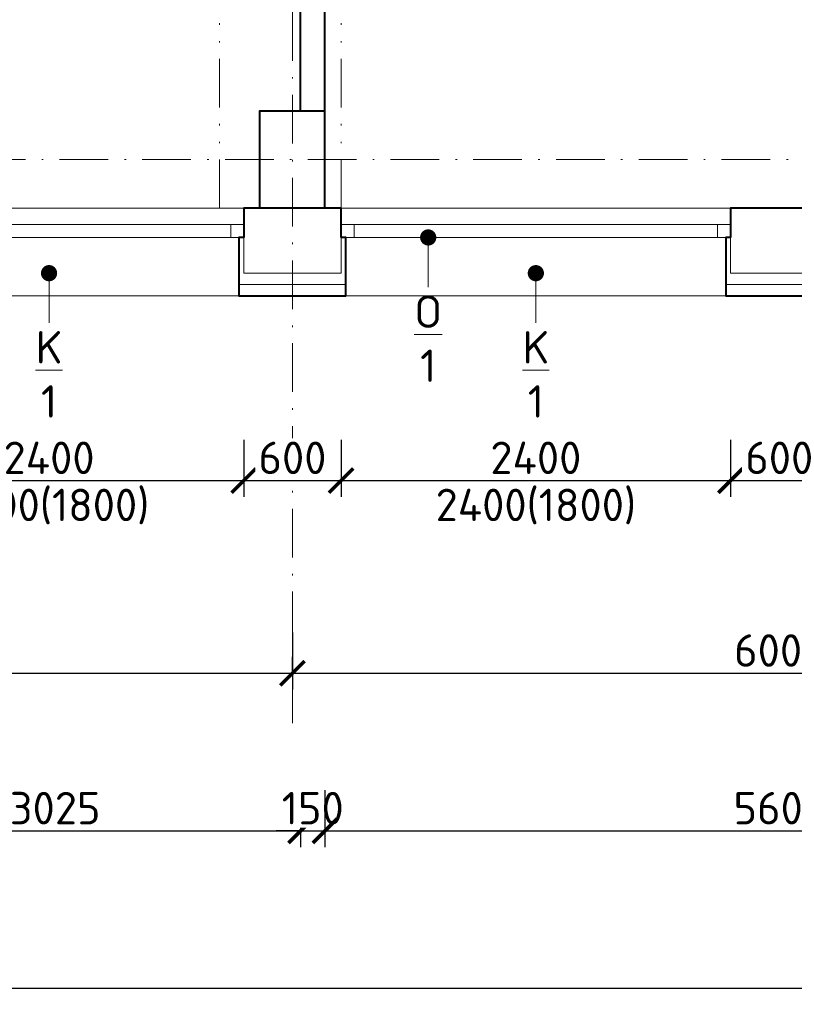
# Model space of a CAD drawing. Header units: metres. Extents: x -115250 to 1551995, y -140807 to 374743.
# Tile 64 of 205: x 95596 to 100370, y 53555 to 59621. Entities that reach past the tile are written whole.
import ezdxf
from ezdxf import colors
from ezdxf.entities.mleader import LeaderData, LeaderLine
from ezdxf.math import Vec2, Vec3

# ---------------------------------------------------------------- set-up
doc = ezdxf.new("R2010")
doc.units = ezdxf.units.M
doc.header["$LTSCALE"] = 100
doc.header["$PDMODE"] = 3
doc.header["$PDSIZE"] = 150
doc.linetypes.add('0102aČERCHOVANÁ', pattern=[5.1, 3, -1, 0.1, -1])
doc.linetypes.add('0103aDVOJČERCHOVANÁ', pattern=[6.2, 3, -1, 0.1, -1, 0.1, -1])
doc.layers.get('Defpoints').update_dxf_attribs({"lineweight": 9})
for name, color, linetype, lineweight in [('010-izolace EPS', 12, '0109IZOLACEEPS', 9), ('010-kota', 3, 'Continuous', 9), ('010-okno', 10, 'Continuous', 15), ('010-okno bublina', 12, 'Continuous', 9), ('010-tenka', 10, 'Continuous', 15), ('010-tlusta', 10, 'Continuous', 40), ('012-klempirske popis', 16, 'Continuous', 9), ('910-osa', 8, '0102aČERCHOVANÁ', 9), ('910-tenka', 4, 'Continuous', 15), ('910-tenka nad', 4, '0103aDVOJČERCHOVANÁ', 15), ('910-tlusta', 6, 'Continuous', 40)]:
    doc.layers.add(name, color=color, linetype=linetype, lineweight=lineweight)
doc.styles.add('ISOCPEUR', font='isocpeur.ttf')
doc.linetypes.add('0109IZOLACEEPS', pattern='A,1e-05,[2,atsunami.shx,S=0.4871,R=0,X=0,Y=0],-0.9742,[2,atsunami.shx,S=0.4871,R=180,X=0,Y=0],-1e-05', length=0.97422)
doc.dimstyles.new('TSUNAMI_100', dxfattribs={"dimscale": 100, "dimtxt": 2, "dimasz": 1.5, "dimexe": 1, "dimexo": 2, "dimgap": 0.4, "dimtad": 1, "dimdec": 0, "dimrnd": 5, "dimzin": 0, "dimtxsty": 'ISOCPEUR', "dimblk1": 'ARCHTICK', "dimblk2": 'ARCHTICK', "dimsah": 1, "dimcen": 0.09, "dimdle": 1, "dimclrd": 256, "dimclre": 256, "dimclrt": 256, "dimadec": 0, "dimazin": 0, "dimtfac": 1, "dimtdec": 0, "dimtix": 1, "dimtmove": 1, "dimatfit": 3, "dimfxlon": 1, "dimtfill": 1, "dimtolj": 1, "dimtzin": 0, "dimarcsym": 0})

# ---------------------------------------------------------------- blocks, each defined once
blk = doc.blocks.new('_Dot')
at = {"color": 0, "linetype": 'ByBlock', "lineweight": -2}
blk.add_line((-0.5, 0), (-1, 0), dxfattribs=at)
at = {"color": 0, "linetype": 'ByBlock', "const_width": 0.5}
blk.add_lwpolyline([(-0.25, 0, 1), (0.25, 0, 1)], format="xyb", close=True, dxfattribs=at)
blk = doc.blocks.new('_ARCHTICK')
at = {"color": 0, "linetype": 'ByBlock', "const_width": 0.15}
blk.add_lwpolyline([(-0.5, -0.5), (0.5, 0.5)], dxfattribs=at)
blk = doc.blocks.new('*D481')
at = {"layer": '010-kota', "lineweight": -2, "transparency": 16777216}
for p, q in [((97276.7, 55844.9), (97276.7, 55494.9)), ((91276.7, 55594.9), (91276.7, 55694.9)), ((91176.7, 55594.9), (97376.7, 55594.9))]:
    blk.add_line(p, q, dxfattribs=at)
at = {"layer": 'Defpoints', "color": 0, "transparency": 16777216}
for p in [(97276.7, 56782.6), (91276.7, 55594.9), (97276.7, 55594.9)]:
    blk.add_point(p, dxfattribs=at)
at = {"layer": '010-kota', "lineweight": -2, "transparency": 16777216, "xscale": 150, "yscale": 150, "zscale": 150, "rotation": 180}
blk.add_blockref('_ARCHTICK', (91276.7, 55594.9), dxfattribs=at)
at = {"layer": '010-kota', "lineweight": -2, "transparency": 16777216, "xscale": 150, "yscale": 150, "zscale": 150}
blk.add_blockref('_ARCHTICK', (97276.7, 55594.9), dxfattribs=at)
at = {"layer": '010-kota', "transparency": 16777216, "insert": (94276.7, 55734.9), "char_height": 200, "attachment_point": 5, "style": 'ISOCPEUR', "bg_fill": 3, "box_fill_scale": 1.1, "bg_fill_color": 256, "bg_fill_true_color": 13158600, "bg_fill_transparency": 0}
blk.add_mtext('\\A1;6000', dxfattribs=at)
blk = doc.blocks.new('*D482')
at = {"layer": '010-kota', "lineweight": -2, "transparency": 16777216}
for p, q in [((103276.7, 55844.9), (103276.7, 55494.9)), ((97276.7, 55594.9), (97276.7, 55694.9)), ((97176.7, 55594.9), (103376.7, 55594.9))]:
    blk.add_line(p, q, dxfattribs=at)
at = {"layer": 'Defpoints', "color": 0, "transparency": 16777216}
for p in [(103276.7, 56783.3), (97276.7, 55594.9), (103276.7, 55594.9)]:
    blk.add_point(p, dxfattribs=at)
at = {"layer": '010-kota', "lineweight": -2, "transparency": 16777216, "xscale": 150, "yscale": 150, "zscale": 150, "rotation": 180}
blk.add_blockref('_ARCHTICK', (97276.7, 55594.9), dxfattribs=at)
at = {"layer": '010-kota', "lineweight": -2, "transparency": 16777216, "xscale": 150, "yscale": 150, "zscale": 150}
blk.add_blockref('_ARCHTICK', (103276.7, 55594.9), dxfattribs=at)
at = {"layer": '010-kota', "transparency": 16777216, "insert": (100276.7, 55734.9), "char_height": 200, "attachment_point": 5, "style": 'ISOCPEUR', "bg_fill": 3, "box_fill_scale": 1.1, "bg_fill_color": 256, "bg_fill_true_color": 13158600, "bg_fill_transparency": 0}
blk.add_mtext('\\A1;6000', dxfattribs=at)
blk = doc.blocks.new('*D492')
at = {"layer": '010-kota', "lineweight": -2, "transparency": 16777216}
for p, q in [((94301.7, 54873.8), (94301.7, 54523.8)), ((97326.7, 54873.8), (97326.7, 54523.8)), ((94201.7, 54623.8), (97426.7, 54623.8))]:
    blk.add_line(p, q, dxfattribs=at)
at = {"layer": 'Defpoints', "color": 0, "transparency": 16777216}
for p in [(94301.7, 59509.3), (97326.7, 59509.3), (97326.7, 54623.8)]:
    blk.add_point(p, dxfattribs=at)
at = {"layer": '010-kota', "lineweight": -2, "transparency": 16777216, "xscale": 150, "yscale": 150, "zscale": 150, "rotation": 180}
blk.add_blockref('_ARCHTICK', (94301.7, 54623.8), dxfattribs=at)
at = {"layer": '010-kota', "lineweight": -2, "transparency": 16777216, "xscale": 150, "yscale": 150, "zscale": 150}
blk.add_blockref('_ARCHTICK', (97326.7, 54623.8), dxfattribs=at)
at = {"layer": '010-kota', "transparency": 16777216, "insert": (95814.2, 54763.8), "char_height": 200, "attachment_point": 5, "style": 'ISOCPEUR', "bg_fill": 3, "box_fill_scale": 1.1, "bg_fill_color": 256, "bg_fill_true_color": 13158600, "bg_fill_transparency": 0}
blk.add_mtext('\\A1;3025', dxfattribs=at)
blk = doc.blocks.new('*D493')
at = {"layer": '010-kota', "lineweight": -2, "transparency": 16777216}
for p, q in [((97326.7, 54873.8), (97326.7, 54523.8)), ((97476.7, 54873.8), (97476.7, 54523.8)), ((97326.7, 54623.8), (97176.7, 54623.8)), ((97326.7, 54623.8), (97476.7, 54623.8)), ((97476.7, 54623.8), (97626.7, 54623.8))]:
    blk.add_line(p, q, dxfattribs=at)
at = {"layer": 'Defpoints', "color": 0, "transparency": 16777216}
for p in [(97326.7, 59059.3), (97476.7, 59059.3)]:
    blk.add_point(p, dxfattribs=at)
at = {"layer": '010-kota', "lineweight": -2, "transparency": 16777216, "xscale": 150, "yscale": 150, "zscale": 150}
blk.add_blockref('_ARCHTICK', (97326.7, 54623.8), dxfattribs=at)
at = {"layer": '010-kota', "lineweight": -2, "transparency": 16777216, "xscale": 150, "yscale": 150, "zscale": 150, "rotation": 180}
blk.add_blockref('_ARCHTICK', (97476.7, 54623.8), dxfattribs=at)
at = {"layer": '010-kota', "transparency": 16777216, "insert": (97401.7, 54763.8), "char_height": 200, "attachment_point": 5, "style": 'ISOCPEUR', "bg_fill": 3, "box_fill_scale": 1.1, "bg_fill_color": 256, "bg_fill_true_color": 13158600, "bg_fill_transparency": 0}
blk.add_mtext('\\A1;150', dxfattribs=at)
at = {"layer": 'Defpoints', "color": 0, "transparency": 16777216}
blk.add_point((97476.7, 54623.8), dxfattribs=at)
blk = doc.blocks.new('*D494')
at = {"layer": '010-kota', "lineweight": -2, "transparency": 16777216}
for p, q in [((97476.7, 54873.8), (97476.7, 54523.8)), ((103076.7, 54873.8), (103076.7, 54523.8)), ((97376.7, 54623.8), (103176.7, 54623.8))]:
    blk.add_line(p, q, dxfattribs=at)
at = {"layer": 'Defpoints', "color": 0, "transparency": 16777216}
for p in [(97476.7, 59058.7), (103076.7, 59059.3), (103076.7, 54623.8)]:
    blk.add_point(p, dxfattribs=at)
at = {"layer": '010-kota', "lineweight": -2, "transparency": 16777216, "xscale": 150, "yscale": 150, "zscale": 150, "rotation": 180}
blk.add_blockref('_ARCHTICK', (97476.7, 54623.8), dxfattribs=at)
at = {"layer": '010-kota', "lineweight": -2, "transparency": 16777216, "xscale": 150, "yscale": 150, "zscale": 150}
blk.add_blockref('_ARCHTICK', (103076.7, 54623.8), dxfattribs=at)
at = {"layer": '010-kota', "transparency": 16777216, "insert": (100276.7, 54763.8), "char_height": 200, "attachment_point": 5, "style": 'ISOCPEUR', "bg_fill": 3, "box_fill_scale": 1.1, "bg_fill_color": 256, "bg_fill_true_color": 13158600, "bg_fill_transparency": 0}
blk.add_mtext('\\A1;5600', dxfattribs=at)
blk = doc.blocks.new('*D588')
at = {"layer": '010-kota', "lineweight": -2, "transparency": 16777216}
for p, q in [((42046.7, 53905.4), (42046.7, 53555.4)), ((109876.7, 53905.4), (109876.7, 53555.4)), ((41946.7, 53655.4), (109976.7, 53655.4))]:
    blk.add_line(p, q, dxfattribs=at)
at = {"layer": 'Defpoints', "color": 0, "transparency": 16777216}
for p in [(42046.7, 58459.3), (109876.7, 58459.3), (109876.7, 53655.4)]:
    blk.add_point(p, dxfattribs=at)
at = {"layer": '010-kota', "lineweight": -2, "transparency": 16777216, "xscale": 150, "yscale": 150, "zscale": 150, "rotation": 180}
blk.add_blockref('_ARCHTICK', (42046.7, 53655.4), dxfattribs=at)
at = {"layer": '010-kota', "lineweight": -2, "transparency": 16777216, "xscale": 150, "yscale": 150, "zscale": 150}
blk.add_blockref('_ARCHTICK', (109876.7, 53655.4), dxfattribs=at)
at = {"layer": '010-kota', "transparency": 16777216, "insert": (75961.7, 53795.4), "char_height": 200, "attachment_point": 5, "style": 'ISOCPEUR', "bg_fill": 3, "box_fill_scale": 1.1, "bg_fill_color": 256, "bg_fill_true_color": 13158600, "bg_fill_transparency": 0}
blk.add_mtext('\\A1;67830', dxfattribs=at)
blk = doc.blocks.new('*D620')
at = {"layer": '010-kota', "lineweight": -2, "transparency": 16777216}
for p, q in [((94576.7, 57031.8), (94576.7, 56681.8)), ((96976.7, 57031.8), (96976.7, 56681.8)), ((94476.7, 56781.8), (97076.7, 56781.8))]:
    blk.add_line(p, q, dxfattribs=at)
at = {"layer": 'Defpoints', "color": 0, "transparency": 16777216}
for p in [(94576.7, 58259.3), (96976.7, 58259.3), (96976.7, 56781.8)]:
    blk.add_point(p, dxfattribs=at)
at = {"layer": '010-kota', "lineweight": -2, "transparency": 16777216, "xscale": 150, "yscale": 150, "zscale": 150, "rotation": 180}
blk.add_blockref('_ARCHTICK', (94576.7, 56781.8), dxfattribs=at)
at = {"layer": '010-kota', "lineweight": -2, "transparency": 16777216, "xscale": 150, "yscale": 150, "zscale": 150}
blk.add_blockref('_ARCHTICK', (96976.7, 56781.8), dxfattribs=at)
at = {"layer": '010-kota', "transparency": 16777216, "insert": (95776.7, 56621.8), "char_height": 200, "attachment_point": 5, "style": 'ISOCPEUR', "bg_fill": 3, "box_fill_scale": 1.1, "bg_fill_color": 256, "bg_fill_true_color": 13158600, "bg_fill_transparency": 0}
blk.add_mtext('\\A1;2400(1800)', dxfattribs=at)
at = {"layer": '010-kota', "transparency": 16777216, "insert": (95776.7, 56921.8), "char_height": 200, "attachment_point": 5, "style": 'ISOCPEUR', "bg_fill": 3, "box_fill_scale": 1.1, "bg_fill_color": 256, "bg_fill_true_color": 13158600, "bg_fill_transparency": 0}
blk.add_mtext('\\A1;2400', dxfattribs=at)
blk = doc.blocks.new('*D621')
at = {"layer": '010-kota', "lineweight": -2, "transparency": 16777216}
for p, q in [((97576.7, 57031.8), (97576.7, 56681.8)), ((99976.7, 57031.8), (99976.7, 56681.8)), ((97476.7, 56781.8), (100076.7, 56781.8))]:
    blk.add_line(p, q, dxfattribs=at)
at = {"layer": 'Defpoints', "color": 0, "transparency": 16777216}
for p in [(99976.7, 58259.3), (97576.7, 58059.3), (99976.7, 56781.8)]:
    blk.add_point(p, dxfattribs=at)
at = {"layer": '010-kota', "lineweight": -2, "transparency": 16777216, "xscale": 150, "yscale": 150, "zscale": 150, "rotation": 180}
blk.add_blockref('_ARCHTICK', (97576.7, 56781.8), dxfattribs=at)
at = {"layer": '010-kota', "lineweight": -2, "transparency": 16777216, "xscale": 150, "yscale": 150, "zscale": 150}
blk.add_blockref('_ARCHTICK', (99976.7, 56781.8), dxfattribs=at)
at = {"layer": '010-kota', "transparency": 16777216, "insert": (98776.7, 56621.8), "char_height": 200, "attachment_point": 5, "style": 'ISOCPEUR', "bg_fill": 3, "box_fill_scale": 1.1, "bg_fill_color": 256, "bg_fill_true_color": 13158600, "bg_fill_transparency": 0}
blk.add_mtext('\\A1;2400(1800)', dxfattribs=at)
at = {"layer": '010-kota', "transparency": 16777216, "insert": (98776.7, 56921.8), "char_height": 200, "attachment_point": 5, "style": 'ISOCPEUR', "bg_fill": 3, "box_fill_scale": 1.1, "bg_fill_color": 256, "bg_fill_true_color": 13158600, "bg_fill_transparency": 0}
blk.add_mtext('\\A1;2400', dxfattribs=at)
blk = doc.blocks.new('*D622')
at = {"layer": '010-kota', "lineweight": -2, "transparency": 16777216}
for p, q in [((99976.7, 57031.8), (99976.7, 56681.8)), ((100576.7, 57031.8), (100576.7, 56681.8)), ((99876.7, 56781.8), (100676.7, 56781.8))]:
    blk.add_line(p, q, dxfattribs=at)
at = {"layer": 'Defpoints', "color": 0, "transparency": 16777216}
for p in [(99976.7, 58259.3), (100576.7, 58259.3), (100576.7, 56781.8)]:
    blk.add_point(p, dxfattribs=at)
at = {"layer": '010-kota', "lineweight": -2, "transparency": 16777216, "xscale": 150, "yscale": 150, "zscale": 150, "rotation": 180}
blk.add_blockref('_ARCHTICK', (99976.7, 56781.8), dxfattribs=at)
at = {"layer": '010-kota', "lineweight": -2, "transparency": 16777216, "xscale": 150, "yscale": 150, "zscale": 150}
blk.add_blockref('_ARCHTICK', (100576.7, 56781.8), dxfattribs=at)
at = {"layer": '010-kota', "transparency": 16777216, "insert": (100276.7, 56921.8), "char_height": 200, "attachment_point": 5, "style": 'ISOCPEUR', "bg_fill": 3, "box_fill_scale": 1.1, "bg_fill_color": 256, "bg_fill_true_color": 13158600, "bg_fill_transparency": 0}
blk.add_mtext('\\A1;600', dxfattribs=at)
blk = doc.blocks.new('*D802')
at = {"layer": '010-kota', "lineweight": -2, "transparency": 16777216}
for p, q in [((96976.7, 57031.8), (96976.7, 56681.8)), ((97576.7, 57031.8), (97576.7, 56681.8)), ((96876.7, 56781.8), (97676.7, 56781.8))]:
    blk.add_line(p, q, dxfattribs=at)
at = {"layer": 'Defpoints', "color": 0, "transparency": 16777216}
for p in [(96976.7, 58259.3), (97576.7, 58059.3), (97576.7, 56781.8)]:
    blk.add_point(p, dxfattribs=at)
at = {"layer": '010-kota', "lineweight": -2, "transparency": 16777216, "xscale": 150, "yscale": 150, "zscale": 150, "rotation": 180}
blk.add_blockref('_ARCHTICK', (96976.7, 56781.8), dxfattribs=at)
at = {"layer": '010-kota', "lineweight": -2, "transparency": 16777216, "xscale": 150, "yscale": 150, "zscale": 150}
blk.add_blockref('_ARCHTICK', (97576.7, 56781.8), dxfattribs=at)
at = {"layer": '010-kota', "transparency": 16777216, "insert": (97276.7, 56921.8), "char_height": 200, "attachment_point": 5, "style": 'ISOCPEUR', "bg_fill": 3, "box_fill_scale": 1.1, "bg_fill_color": 256, "bg_fill_true_color": 13158600, "bg_fill_transparency": 0}
blk.add_mtext('\\A1;600', dxfattribs=at)

msp = doc.modelspace()

# ---------------------------------------------------------------- linework, layer by layer
at = {"layer": '010-okno'}
for p, q in [((94576.7, 58359.3), (96976.7, 58359.3)), ((96896.7, 58359.3), (96896.7, 58279.3)), ((97576.7, 58359.3), (99976.7, 58359.3)), ((97656.7, 58359.3), (97656.7, 58279.3)), ((99896.7, 58359.3), (99896.7, 58279.3)), ((94576.7, 58279.3), (96976.7, 58279.3)), ((97576.7, 58279.3), (99976.7, 58279.3))]:
    msp.add_line(p, q, dxfattribs=at)
at = {"layer": '910-osa'}
for p, q in [((97276.7, 55287.6), (97276.7, 76968.6)), ((40251.2, 58759.3), (114311.8, 58759.3))]:
    msp.add_line(p, q, dxfattribs=at)
at = {"layer": '910-tenka'}
msp.add_line((91126.7, 58459.3), (109276.7, 58459.3), dxfattribs=at)
at = {"layer": '910-tenka nad', "linetype": '0103aDVOJČERCHOVANÁ'}
for p, q in [((96826.7, 58459.3), (96826.7, 73459.3)), ((97576.7, 58459.3), (97576.7, 73459.3))]:
    msp.add_line(p, q, dxfattribs=at)
at = {"layer": '910-tlusta'}
for p, q in [((97476.7, 58459.3), (97476.7, 61609.3)), ((97326.7, 59059.3), (97326.7, 60659.3))]:
    msp.add_line(p, q, dxfattribs=at)
for points in [[(97476.7, 58459.3), (97076.7, 58459.3), (97076.7, 59059.3), (97476.7, 59059.3)], [(97576.7, 58279.3), (97576.7, 58459.3), (96976.7, 58459.3), (96976.7, 58279.3)], [(100576.7, 58279.3), (100576.7, 58459.3), (99976.7, 58459.3), (99976.7, 58279.3)]]:
    msp.add_lwpolyline(points, dxfattribs=at)

# ---------------------------------------------------------------- leaders
at = {"layer": '010-okno bublina'}
ml = msp.add_multileader_mtext('Standard', dxfattribs=at)
ml.set_content('{\\LO\\P}1', color=256, style='ISOCPEUR')
ml.set_leader_properties(color=256, linetype='ByLayer', lineweight=-1)
ml.set_arrow_properties(name='DOT')
ml.build(insert=Vec2(0, 0))
ml.multileader.update_dxf_attribs({"has_text_frame": 1, "text_attachment_direction": 1, "text_left_attachment_type": 2, "text_right_attachment_type": 2, "dogleg_length": 0.0018, "arrow_head_size": 100, "scale": 200})
ctx = ml.context
ctx.base_point, ctx.scale, ctx.char_height, ctx.arrow_head_size, ctx.landing_gap_size, ctx.plane_origin = Vec3(98113.4, 57339.1), 200, 200, 100, 50, Vec3(100546.8, 57879.5)
ctx.left_attachment, ctx.right_attachment, ctx.text_align_type = 2, 2, 1
notes = []
notes.append((ctx, [(1, (1, 1, 0), (98113.4, 57972.5), (-1, 0), 0, [(0, [(98113.4, 58279.3)], 0, [])])]))
ctx.mtext.insert, ctx.mtext.alignment, ctx.mtext.flow_direction = Vec3(98113.4, 57922.5), 2, 5
at = {"layer": '012-klempirske popis'}
ml = msp.add_multileader_mtext('Standard', dxfattribs=at)
ml.set_content('{\\LK\\P}1', color=256, style='ISOCPEUR')
ml.set_leader_properties(color=256, linetype='ByLayer', lineweight=-1)
ml.set_arrow_properties(name='DOT')
ml.build(insert=Vec2(0, 0))
ml.multileader.update_dxf_attribs({"has_text_frame": 1, "text_attachment_direction": 1, "text_left_attachment_type": 2, "text_right_attachment_type": 2, "dogleg_length": 0.0018, "arrow_head_size": 100, "scale": 200})
ctx = ml.context
ctx.base_point, ctx.scale, ctx.char_height, ctx.arrow_head_size, ctx.landing_gap_size, ctx.plane_origin = Vec3(95776.7, 57119.1), 200, 200, 100, 50, Vec3(98210.2, 57659.5)
ctx.left_attachment, ctx.right_attachment, ctx.text_align_type = 2, 2, 1
notes.append((ctx, [(1, (1, 1, 0), (95776.7, 57752.5), (-1, 0), 0, [(0, [(95776.7, 58059.3)], 0, [])])]))
ctx.mtext.insert, ctx.mtext.alignment, ctx.mtext.flow_direction = Vec3(95776.7, 57702.5), 2, 5
ml = msp.add_multileader_mtext('Standard', dxfattribs=at)
ml.set_content('{\\LK\\P}1', color=256, style='ISOCPEUR')
ml.set_leader_properties(color=256, linetype='ByLayer', lineweight=-1)
ml.set_arrow_properties(name='DOT')
ml.build(insert=Vec2(0, 0))
ml.multileader.update_dxf_attribs({"has_text_frame": 1, "text_attachment_direction": 1, "text_left_attachment_type": 2, "text_right_attachment_type": 2, "dogleg_length": 0.0018, "arrow_head_size": 100, "scale": 200})
ctx = ml.context
ctx.base_point, ctx.scale, ctx.char_height, ctx.arrow_head_size, ctx.landing_gap_size, ctx.plane_origin = Vec3(98776.7, 57119.1), 200, 200, 100, 50, Vec3(101210.2, 57659.5)
ctx.left_attachment, ctx.right_attachment, ctx.text_align_type = 2, 2, 1
notes.append((ctx, [(1, (1, 1, 0), (98776.7, 57752.5), (-1, 0), 0, [(0, [(98776.7, 58059.3)], 0, [])])]))
ctx.mtext.insert, ctx.mtext.alignment, ctx.mtext.flow_direction = Vec3(98776.7, 57702.5), 2, 5
for ctx, leaders in notes:
    for number, flags, end, landing, length, lines in leaders:
        leader = LeaderData()
        leader.index, (leader.has_last_leader_line, leader.has_dogleg_vector, leader.attachment_direction) = number, flags
        leader.last_leader_point, leader.dogleg_vector, leader.dogleg_length = Vec3(end), Vec3(landing), length
        for number, points, colour, breaks in lines:
            line = LeaderLine()
            line.index, line.vertices, line.color, line.breaks = number, Vec3.list(points), colors.encode_raw_color(colour), breaks
            leader.lines.append(line)
        ctx.leaders.append(leader)

# ---------------------------------------------------------------- next in the draw order: dimensions: what is measured, and where the dimension line sits
at = {"layer": '010-kota'}
dim = msp.add_linear_dim(base=(97276.7, 55594.9), p1=(91276.7, 55594.9), p2=(97276.7, 56782.6), dimstyle='TSUNAMI_100', dxfattribs=at)
dim.commit()
dim.dimension.update_dxf_attribs({"geometry": '*D481', "text_midpoint": (94276.7, 55734.9)})

# ---------------------------------------------------------------- next in the draw order: dimensions: what is measured, and where the dimension line sits
dim = msp.add_linear_dim(base=(103276.7, 55594.9), p1=(97276.7, 55594.9), p2=(103276.7, 56783.3), dimstyle='TSUNAMI_100', dxfattribs=at)
dim.commit()
dim.dimension.update_dxf_attribs({"geometry": '*D482', "text_midpoint": (100276.7, 55734.9)})

# ---------------------------------------------------------------- next in the draw order: dimensions: what is measured, and where the dimension line sits
dim = msp.add_aligned_dim(p1=(94301.7, 59509.3), p2=(97326.7, 59509.3), distance=-4885.5, dimstyle='TSUNAMI_100', dxfattribs=at)
dim.commit()
dim.dimension.update_dxf_attribs({"geometry": '*D492', "text_midpoint": (95814.2, 54763.8)})

# ---------------------------------------------------------------- next in the draw order: dimensions: what is measured, and where the dimension line sits
dim = msp.add_linear_dim(base=(97476.7, 54623.8), p1=(97326.7, 59059.3), p2=(97476.7, 59059.3), dimstyle='TSUNAMI_100', dxfattribs=at)
dim.commit()
dim.dimension.update_dxf_attribs({"geometry": '*D493', "text_midpoint": (97401.7, 54763.8)})

# ---------------------------------------------------------------- next in the draw order: dimensions: what is measured, and where the dimension line sits
dim = msp.add_linear_dim(base=(103076.7, 54623.8), p1=(97476.7, 59058.7), p2=(103076.7, 59059.3), dimstyle='TSUNAMI_100', dxfattribs=at)
dim.commit()
dim.dimension.update_dxf_attribs({"geometry": '*D494', "text_midpoint": (100276.7, 54763.8)})

# ---------------------------------------------------------------- next in the draw order: dimensions: what is measured, and where the dimension line sits
dim = msp.add_linear_dim(base=(109876.7, 53655.4), p1=(42046.7, 58459.3), p2=(109876.7, 58459.3), dimstyle='TSUNAMI_100', dxfattribs=at)
dim.commit()
dim.dimension.update_dxf_attribs({"geometry": '*D588', "text_midpoint": (75961.7, 53795.4)})

# ---------------------------------------------------------------- next in the draw order: dimensions: what is measured, and where the dimension line sits
for base, p1, p2, picture, middle in [((96976.7, 56781.8), (94576.7, 58259.3), (96976.7, 58259.3), '*D620', (95776.7, 56781.8)), ((99976.7, 56781.8), (97576.7, 58059.3), (99976.7, 58259.3), '*D621', (98776.7, 56781.8))]:
    dim = msp.add_linear_dim(base=base, p1=p1, p2=p2, text='<>\\X2400(1800)', dimstyle='TSUNAMI_100', dxfattribs=at)
    dim.commit()
    dim.dimension.update_dxf_attribs({"geometry": picture, "text_midpoint": middle})

# ---------------------------------------------------------------- next in the draw order: linework, layer by layer
at = {"layer": '010-izolace EPS', "ltscale": 1.4}
msp.add_line((96946.7, 57989.3), (97606.7, 57989.3), dxfattribs=at)
at = {"layer": '010-tenka'}
msp.add_line((94606.7, 57919.3), (96946.7, 57919.3), dxfattribs=at)
at = {"layer": '010-tlusta'}
msp.add_lwpolyline([(96976.7, 58279.3), (96946.7, 58279.3), (96946.7, 58059.3), (96946.7, 57919.3), (97576.7, 57919.3), (97606.7, 57919.3), (97606.7, 58279.3), (97576.7, 58279.3)], dxfattribs=at)
at = {"layer": '910-tenka'}
for p, q in [((96976.7, 58279.3), (96976.7, 58059.3)), ((97576.7, 58059.3), (97576.7, 58279.3)), ((96976.7, 58059.3), (97576.7, 58059.3))]:
    msp.add_line(p, q, dxfattribs=at)

# ---------------------------------------------------------------- next in the draw order: dimensions: what is measured, and where the dimension line sits
at = {"layer": '010-kota'}
dim = msp.add_linear_dim(base=(100576.7, 56781.8), p1=(99976.7, 58259.3), p2=(100576.7, 58259.3), dimstyle='TSUNAMI_100', dxfattribs=at)
dim.commit()
dim.dimension.update_dxf_attribs({"geometry": '*D622', "text_midpoint": (100276.7, 56921.8)})

# ---------------------------------------------------------------- next in the draw order: linework, layer by layer
at = {"layer": '010-izolace EPS', "ltscale": 1.4}
msp.add_line((99946.7, 57989.3), (100606.7, 57989.3), dxfattribs=at)
at = {"layer": '010-tenka'}
msp.add_line((97606.7, 57919.3), (99946.7, 57919.3), dxfattribs=at)
at = {"layer": '010-tlusta'}
msp.add_lwpolyline([(99976.7, 58279.3), (99946.7, 58279.3), (99946.7, 58059.3), (99946.7, 57919.3), (100576.7, 57919.3), (100606.7, 57919.3), (100606.7, 58279.3), (100576.7, 58279.3)], dxfattribs=at)
at = {"layer": '910-tenka'}
for p, q in [((99976.7, 58279.3), (99976.7, 58059.3)), ((99976.7, 58059.3), (100576.7, 58059.3))]:
    msp.add_line(p, q, dxfattribs=at)

# ---------------------------------------------------------------- next in the draw order: dimensions: what is measured, and where the dimension line sits
at = {"layer": '010-kota'}
dim = msp.add_linear_dim(base=(97576.7, 56781.8), p1=(96976.7, 58259.3), p2=(97576.7, 58059.3), dimstyle='TSUNAMI_100', dxfattribs=at)
dim.commit()
dim.dimension.update_dxf_attribs({"geometry": '*D802', "text_midpoint": (97276.7, 56921.8)})

doc.saveas('drawing.dxf')
